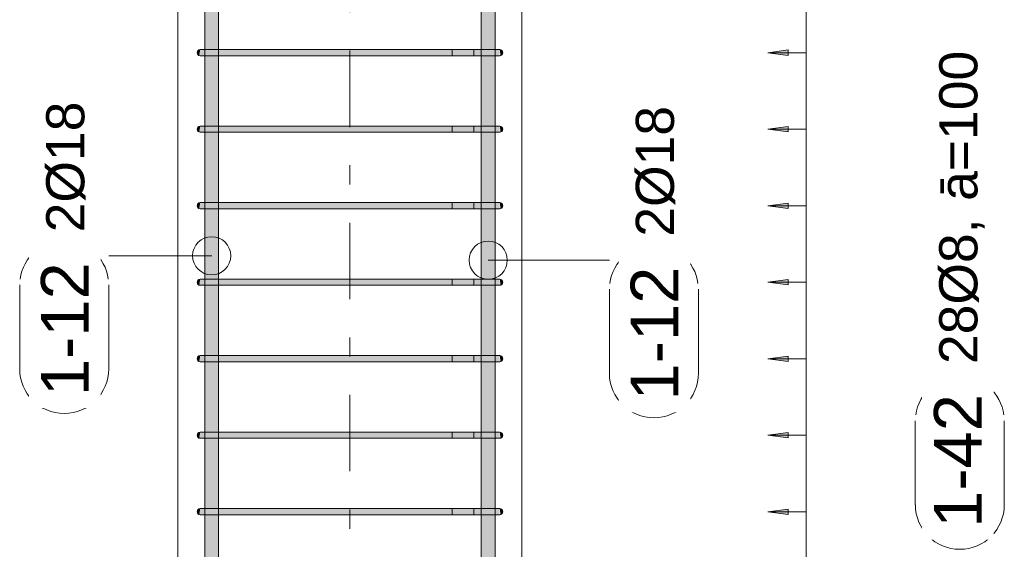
# Model space of a CAD drawing. Header units: millimetres. Extents: x -25607 to 9385, y 1894 to 10168.
# Tile 62 of 181: x -8807 to -7519, y 7171 to 7863. Entities that reach past the tile are written whole.
import ezdxf

# ---------------------------------------------------------------- set-up
doc = ezdxf.new("R2010")
doc.units = ezdxf.units.MM
doc.linetypes.add('Čára osnovy', pattern=[225, 100, -50, 25, -50])
for name, color, linetype, lineweight in [('A-ANNO-DIMS', 211, 'Continuous', 5), ('A-ANNO-DIMS-25', 211, 'Continuous', 5), ('S-COLS', 52, 'Continuous', 9), ('S-GRID', 1, 'Continuous', 5), ('S-RBAR', 171, 'Continuous', 5), ('S-RBAR-IDEN', 171, 'Continuous', 5)]:
    doc.layers.add(name, color=color, linetype=linetype, lineweight=lineweight)
doc.styles.add('Arial', font='arial.ttf', dxfattribs={"height": 50})
doc.styles.add('Arial_1', font='arial.ttf', dxfattribs={"height": 62.5})
doc.dimstyles.new('Výztuž_kusy__řezy__1', dxfattribs={"dimscale": 304.8, "dimtxt": 0.18, "dimasz": 0, "dimexe": 0, "dimexo": 0.0625, "dimgap": 0.082021, "dimtad": 1, "dimdec": 0, "dimzin": 0, "dimdsep": 46, "dimtxsty": 'Arial_1', "dimblk1": 'NONE', "dimblk2": 'NONE', "dimsah": 1, "dimcen": 0.09, "dimazin": 0, "dimtfac": 1, "dimtdec": 4, "dimtix": 1, "dimtmove": 0, "dimatfit": 3, "dimfxl": 0.164042, "dimfxlon": 1, "dimtvp": 1, "dimtfill": 1, "dimtolj": 1, "dimtzin": 0, "dimarcsym": 2})

# ---------------------------------------------------------------- blocks, each defined once
blk = doc.blocks.new('Popisek výztuže - _Typ_ množství_PRAVÝ _řezy_-573729-V4')
at = {"layer": 'S-RBAR-IDEN'}
for p, q in [((-24857.8, 9096.1), (-24967.5, 9096.1)), ((-24967.5, 8979.7), (-24857.8, 8979.7))]:
    blk.add_line(p, q, dxfattribs=at)
for centre, start, end in [((-24967.5, 9037.9), 90, 270), ((-24857.8, 9037.9), 277.6434, 82.3566)]:
    blk.add_arc(centre, 58.2, start, end, dxfattribs=at)
blk = doc.blocks.new('DIMBLOCK309-V4')
at = {"layer": 'A-ANNO-DIMS-25'}
for points in [[(-7828, 7220), (-7801.7, 7216.5), (-7801.7, 7223.5)], [(-7828, 7120), (-7801.7, 7116.5), (-7801.7, 7123.5)]]:
    blk.add_hatch(color=256, dxfattribs=at).paths.add_polyline_path(points)
for p, q in [((-7801.7, 7223.5), (-7828, 7220)), ((-7828, 7220), (-7801.7, 7216.5)), ((-7778, 7220), (-7828, 7220)), ((-7801.7, 7216.5), (-7801.7, 7223.5)), ((-7778, 7120), (-7778, 7220)), ((-7778, 7220), (-7778, 7220)), ((-7801.7, 7123.5), (-7828, 7120)), ((-7828, 7120), (-7801.7, 7116.5)), ((-7778, 7120), (-7828, 7120)), ((-7801.7, 7116.5), (-7801.7, 7123.5)), ((-7778, 7120), (-7778, 7120))]:
    blk.add_line(p, q, dxfattribs=at)
blk = doc.blocks.new('_None')
blk = doc.blocks.new('DIMBLOCK310-V4')
at = {"layer": 'A-ANNO-DIMS-25'}
for points in [[(-7828, 7320), (-7801.7, 7316.5), (-7801.7, 7323.5)], [(-7828, 7220), (-7801.7, 7216.5), (-7801.7, 7223.5)]]:
    blk.add_hatch(color=256, dxfattribs=at).paths.add_polyline_path(points)
for p, q in [((-7801.7, 7323.5), (-7828, 7320)), ((-7828, 7320), (-7801.7, 7316.5)), ((-7778, 7320), (-7828, 7320)), ((-7801.7, 7316.5), (-7801.7, 7323.5)), ((-7778, 7220), (-7778, 7320)), ((-7778, 7320), (-7778, 7320)), ((-7801.7, 7223.5), (-7828, 7220)), ((-7828, 7220), (-7801.7, 7216.5)), ((-7778, 7220), (-7828, 7220)), ((-7801.7, 7216.5), (-7801.7, 7223.5)), ((-7778, 7220), (-7778, 7220))]:
    blk.add_line(p, q, dxfattribs=at)
blk = doc.blocks.new('DIMBLOCK311-V4')
at = {"layer": 'A-ANNO-DIMS-25'}
for points in [[(-7828, 7420), (-7801.7, 7416.5), (-7801.7, 7423.5)], [(-7828, 7320), (-7801.7, 7316.5), (-7801.7, 7323.5)]]:
    blk.add_hatch(color=256, dxfattribs=at).paths.add_polyline_path(points)
for p, q in [((-7801.7, 7423.5), (-7828, 7420)), ((-7801.7, 7416.5), (-7801.7, 7423.5)), ((-7828, 7420), (-7801.7, 7416.5)), ((-7778, 7420), (-7828, 7420)), ((-7778, 7320), (-7778, 7420)), ((-7778, 7420), (-7778, 7420)), ((-7801.7, 7323.5), (-7828, 7320)), ((-7828, 7320), (-7801.7, 7316.5)), ((-7778, 7320), (-7828, 7320)), ((-7801.7, 7316.5), (-7801.7, 7323.5)), ((-7778, 7320), (-7778, 7320))]:
    blk.add_line(p, q, dxfattribs=at)
blk = doc.blocks.new('DIMBLOCK312-V4')
at = {"layer": 'A-ANNO-DIMS-25'}
for points in [[(-7828, 7520), (-7801.7, 7516.5), (-7801.7, 7523.5)], [(-7828, 7420), (-7801.7, 7416.5), (-7801.7, 7423.5)]]:
    blk.add_hatch(color=256, dxfattribs=at).paths.add_polyline_path(points)
for p, q in [((-7801.7, 7523.5), (-7828, 7520)), ((-7828, 7520), (-7801.7, 7516.5)), ((-7778, 7520), (-7828, 7520)), ((-7801.7, 7516.5), (-7801.7, 7523.5)), ((-7778, 7420), (-7778, 7520)), ((-7778, 7520), (-7778, 7520)), ((-7801.7, 7423.5), (-7828, 7420)), ((-7801.7, 7416.5), (-7801.7, 7423.5)), ((-7828, 7420), (-7801.7, 7416.5)), ((-7778, 7420), (-7828, 7420)), ((-7778, 7420), (-7778, 7420))]:
    blk.add_line(p, q, dxfattribs=at)
blk = doc.blocks.new('DIMBLOCK313-V4')
at = {"layer": 'A-ANNO-DIMS-25'}
for points in [[(-7828, 7620), (-7801.7, 7616.5), (-7801.7, 7623.5)], [(-7828, 7520), (-7801.7, 7516.5), (-7801.7, 7523.5)]]:
    blk.add_hatch(color=256, dxfattribs=at).paths.add_polyline_path(points)
for p, q in [((-7801.7, 7623.5), (-7828, 7620)), ((-7828, 7620), (-7801.7, 7616.5)), ((-7778, 7620), (-7828, 7620)), ((-7801.7, 7616.5), (-7801.7, 7623.5)), ((-7778, 7520), (-7778, 7620)), ((-7778, 7620), (-7778, 7620)), ((-7801.7, 7523.5), (-7828, 7520)), ((-7828, 7520), (-7801.7, 7516.5)), ((-7778, 7520), (-7828, 7520)), ((-7801.7, 7516.5), (-7801.7, 7523.5)), ((-7778, 7520), (-7778, 7520))]:
    blk.add_line(p, q, dxfattribs=at)
blk = doc.blocks.new('DIMBLOCK314-V4')
at = {"layer": 'A-ANNO-DIMS-25'}
for points in [[(-7828, 7720), (-7801.7, 7716.5), (-7801.7, 7723.5)], [(-7828, 7620), (-7801.7, 7616.5), (-7801.7, 7623.5)]]:
    blk.add_hatch(color=256, dxfattribs=at).paths.add_polyline_path(points)
for p, q in [((-7801.7, 7723.5), (-7828, 7720)), ((-7828, 7720), (-7801.7, 7716.5)), ((-7778, 7720), (-7828, 7720)), ((-7801.7, 7716.5), (-7801.7, 7723.5)), ((-7778, 7620), (-7778, 7720)), ((-7778, 7720), (-7778, 7720)), ((-7801.7, 7623.5), (-7828, 7620)), ((-7828, 7620), (-7801.7, 7616.5)), ((-7778, 7620), (-7828, 7620)), ((-7801.7, 7616.5), (-7801.7, 7623.5)), ((-7778, 7620), (-7778, 7620))]:
    blk.add_line(p, q, dxfattribs=at)
blk = doc.blocks.new('DIMBLOCK315-V4')
at = {"layer": 'A-ANNO-DIMS-25'}
for points in [[(-7828, 7820), (-7801.7, 7816.5), (-7801.7, 7823.5)], [(-7828, 7720), (-7801.7, 7716.5), (-7801.7, 7723.5)]]:
    blk.add_hatch(color=256, dxfattribs=at).paths.add_polyline_path(points)
for p, q in [((-7801.7, 7823.5), (-7828, 7820)), ((-7801.7, 7816.5), (-7801.7, 7823.5)), ((-7828, 7820), (-7801.7, 7816.5)), ((-7778, 7820), (-7828, 7820)), ((-7778, 7720), (-7778, 7820)), ((-7778, 7820), (-7778, 7820)), ((-7801.7, 7723.5), (-7828, 7720)), ((-7828, 7720), (-7801.7, 7716.5)), ((-7778, 7720), (-7828, 7720)), ((-7801.7, 7716.5), (-7801.7, 7723.5)), ((-7778, 7720), (-7778, 7720))]:
    blk.add_line(p, q, dxfattribs=at)
blk = doc.blocks.new('DIMBLOCK316-V4')
at = {"layer": 'A-ANNO-DIMS-25'}
for points in [[(-7828, 7920), (-7801.7, 7916.5), (-7801.7, 7923.5)], [(-7828, 7820), (-7801.7, 7816.5), (-7801.7, 7823.5)]]:
    blk.add_hatch(color=256, dxfattribs=at).paths.add_polyline_path(points)
for p, q in [((-7801.7, 7923.5), (-7828, 7920)), ((-7801.7, 7916.5), (-7801.7, 7923.5)), ((-7828, 7920), (-7801.7, 7916.5)), ((-7778, 7920), (-7828, 7920)), ((-7778, 7820), (-7778, 7920)), ((-7778, 7920), (-7778, 7920)), ((-7801.7, 7823.5), (-7828, 7820)), ((-7801.7, 7816.5), (-7801.7, 7823.5)), ((-7828, 7820), (-7801.7, 7816.5)), ((-7778, 7820), (-7828, 7820)), ((-7778, 7820), (-7778, 7820))]:
    blk.add_line(p, q, dxfattribs=at)
blk = doc.blocks.new('DIMBLOCK324-V4')
at = {"layer": 'A-ANNO-DIMS-25'}
for points in [[(-7828, 8620), (-7801.7, 8616.5), (-7801.7, 8623.5)], [(-7828, 8520), (-7801.7, 8516.5), (-7801.7, 8523.5)], [(-7828, 8420), (-7801.7, 8416.5), (-7801.7, 8423.5)], [(-7828, 8320), (-7801.7, 8316.5), (-7801.7, 8323.5)], [(-7828, 8220), (-7801.7, 8216.5), (-7801.7, 8223.5)], [(-7828, 8120), (-7801.7, 8116.5), (-7801.7, 8123.5)], [(-7828, 8020), (-7801.7, 8016.5), (-7801.7, 8023.5)], [(-7828, 7920), (-7801.7, 7916.5), (-7801.7, 7923.5)], [(-7828, 7820), (-7801.7, 7816.5), (-7801.7, 7823.5)], [(-7828, 7720), (-7801.7, 7716.5), (-7801.7, 7723.5)], [(-7828, 7620), (-7801.7, 7616.5), (-7801.7, 7623.5)], [(-7828, 7520), (-7801.7, 7516.5), (-7801.7, 7523.5)], [(-7828, 7420), (-7801.7, 7416.5), (-7801.7, 7423.5)], [(-7828, 7320), (-7801.7, 7316.5), (-7801.7, 7323.5)], [(-7828, 7220), (-7801.7, 7216.5), (-7801.7, 7223.5)], [(-7828, 7120), (-7801.7, 7116.5), (-7801.7, 7123.5)], [(-7828, 7020), (-7801.7, 7016.5), (-7801.7, 7023.5)], [(-7828, 6920), (-7801.7, 6916.5), (-7801.7, 6923.5)], [(-7828, 6820), (-7801.7, 6816.5), (-7801.7, 6823.5)], [(-7828, 6720), (-7801.7, 6716.5), (-7801.7, 6723.5)], [(-7828, 6620), (-7801.7, 6616.5), (-7801.7, 6623.5)], [(-7828, 6520), (-7801.7, 6516.5), (-7801.7, 6523.5)], [(-7828, 6420), (-7801.7, 6416.5), (-7801.7, 6423.5)], [(-7828, 6320), (-7801.7, 6316.5), (-7801.7, 6323.5)], [(-7828, 6220), (-7801.7, 6216.5), (-7801.7, 6223.5)], [(-7828, 6120), (-7801.7, 6116.5), (-7801.7, 6123.5)], [(-7828, 6020), (-7801.7, 6016.5), (-7801.7, 6023.5)], [(-7828, 5920), (-7801.7, 5916.5), (-7801.7, 5923.5)]]:
    blk.add_hatch(color=256, dxfattribs=at).paths.add_polyline_path(points)
for p, q in [((-7801.7, 8623.5), (-7828, 8620)), ((-7828, 8620), (-7801.7, 8616.5)), ((-7778, 8620), (-7828, 8620)), ((-7801.7, 8616.5), (-7801.7, 8623.5)), ((-7778, 5920), (-7778, 8620)), ((-7778, 8520), (-7778, 8620)), ((-7778, 8620), (-7778, 8620)), ((-7801.7, 8523.5), (-7828, 8520)), ((-7828, 8520), (-7801.7, 8516.5)), ((-7778, 8520), (-7828, 8520)), ((-7801.7, 8516.5), (-7801.7, 8523.5)), ((-7778, 8420), (-7778, 8520)), ((-7778, 8520), (-7778, 8520)), ((-7801.7, 8423.5), (-7828, 8420)), ((-7828, 8420), (-7801.7, 8416.5)), ((-7778, 8420), (-7828, 8420)), ((-7801.7, 8416.5), (-7801.7, 8423.5)), ((-7778, 8320), (-7778, 8420)), ((-7778, 8420), (-7778, 8420)), ((-7801.7, 8323.5), (-7828, 8320)), ((-7801.7, 8316.5), (-7801.7, 8323.5)), ((-7828, 8320), (-7801.7, 8316.5)), ((-7778, 8320), (-7828, 8320)), ((-7778, 8220), (-7778, 8320)), ((-7778, 8320), (-7778, 8320)), ((-7801.7, 8223.5), (-7828, 8220)), ((-7828, 8220), (-7801.7, 8216.5)), ((-7778, 8220), (-7828, 8220)), ((-7801.7, 8216.5), (-7801.7, 8223.5)), ((-7778, 8120), (-7778, 8220)), ((-7778, 8220), (-7778, 8220)), ((-7801.7, 8123.5), (-7828, 8120)), ((-7828, 8120), (-7801.7, 8116.5)), ((-7778, 8120), (-7828, 8120)), ((-7801.7, 8116.5), (-7801.7, 8123.5)), ((-7778, 8020), (-7778, 8120)), ((-7778, 8120), (-7778, 8120)), ((-7801.7, 8023.5), (-7828, 8020)), ((-7828, 8020), (-7801.7, 8016.5)), ((-7778, 8020), (-7828, 8020)), ((-7801.7, 8016.5), (-7801.7, 8023.5)), ((-7778, 7920), (-7778, 8020)), ((-7778, 8020), (-7778, 8020)), ((-7801.7, 7923.5), (-7828, 7920)), ((-7801.7, 7916.5), (-7801.7, 7923.5)), ((-7828, 7920), (-7801.7, 7916.5)), ((-7778, 7920), (-7828, 7920)), ((-7778, 7820), (-7778, 7920)), ((-7778, 7920), (-7778, 7920)), ((-7801.7, 7823.5), (-7828, 7820)), ((-7801.7, 7816.5), (-7801.7, 7823.5)), ((-7828, 7820), (-7801.7, 7816.5)), ((-7778, 7820), (-7828, 7820)), ((-7778, 7720), (-7778, 7820)), ((-7778, 7820), (-7778, 7820)), ((-7801.7, 7723.5), (-7828, 7720)), ((-7828, 7720), (-7801.7, 7716.5)), ((-7778, 7720), (-7828, 7720)), ((-7801.7, 7716.5), (-7801.7, 7723.5)), ((-7778, 7620), (-7778, 7720)), ((-7778, 7720), (-7778, 7720)), ((-7801.7, 7623.5), (-7828, 7620)), ((-7828, 7620), (-7801.7, 7616.5)), ((-7778, 7620), (-7828, 7620)), ((-7801.7, 7616.5), (-7801.7, 7623.5)), ((-7778, 7520), (-7778, 7620)), ((-7778, 7620), (-7778, 7620)), ((-7801.7, 7523.5), (-7828, 7520)), ((-7828, 7520), (-7801.7, 7516.5)), ((-7778, 7520), (-7828, 7520)), ((-7801.7, 7516.5), (-7801.7, 7523.5)), ((-7778, 7420), (-7778, 7520)), ((-7778, 7520), (-7778, 7520)), ((-7801.7, 7423.5), (-7828, 7420)), ((-7801.7, 7416.5), (-7801.7, 7423.5)), ((-7828, 7420), (-7801.7, 7416.5)), ((-7778, 7420), (-7828, 7420)), ((-7778, 7320), (-7778, 7420)), ((-7778, 7420), (-7778, 7420)), ((-7801.7, 7323.5), (-7828, 7320)), ((-7828, 7320), (-7801.7, 7316.5)), ((-7778, 7320), (-7828, 7320)), ((-7801.7, 7316.5), (-7801.7, 7323.5)), ((-7778, 7220), (-7778, 7320)), ((-7778, 7320), (-7778, 7320)), ((-7801.7, 7223.5), (-7828, 7220)), ((-7828, 7220), (-7801.7, 7216.5)), ((-7778, 7220), (-7828, 7220)), ((-7801.7, 7216.5), (-7801.7, 7223.5)), ((-7778, 7120), (-7778, 7220)), ((-7778, 7220), (-7778, 7220)), ((-7801.7, 7123.5), (-7828, 7120)), ((-7828, 7120), (-7801.7, 7116.5)), ((-7778, 7120), (-7828, 7120)), ((-7801.7, 7116.5), (-7801.7, 7123.5)), ((-7778, 7020), (-7778, 7120)), ((-7778, 7120), (-7778, 7120)), ((-7801.7, 7023.5), (-7828, 7020)), ((-7801.7, 7016.5), (-7801.7, 7023.5)), ((-7828, 7020), (-7801.7, 7016.5)), ((-7778, 7020), (-7828, 7020)), ((-7778, 6920), (-7778, 7020)), ((-7778, 7020), (-7778, 7020)), ((-7801.7, 6923.5), (-7828, 6920)), ((-7828, 6920), (-7801.7, 6916.5)), ((-7778, 6920), (-7828, 6920)), ((-7801.7, 6916.5), (-7801.7, 6923.5)), ((-7778, 6820), (-7778, 6920)), ((-7778, 6920), (-7778, 6920)), ((-7801.7, 6823.5), (-7828, 6820)), ((-7828, 6820), (-7801.7, 6816.5)), ((-7778, 6820), (-7828, 6820)), ((-7801.7, 6816.5), (-7801.7, 6823.5)), ((-7778, 6720), (-7778, 6820)), ((-7778, 6820), (-7778, 6820)), ((-7801.7, 6723.5), (-7828, 6720)), ((-7828, 6720), (-7801.7, 6716.5)), ((-7778, 6720), (-7828, 6720)), ((-7801.7, 6716.5), (-7801.7, 6723.5)), ((-7778, 6620), (-7778, 6720)), ((-7778, 6720), (-7778, 6720)), ((-7801.7, 6623.5), (-7828, 6620)), ((-7801.7, 6616.5), (-7801.7, 6623.5)), ((-7828, 6620), (-7801.7, 6616.5)), ((-7778, 6620), (-7828, 6620)), ((-7778, 6520), (-7778, 6620)), ((-7778, 6620), (-7778, 6620)), ((-7801.7, 6523.5), (-7828, 6520)), ((-7828, 6520), (-7801.7, 6516.5)), ((-7778, 6520), (-7828, 6520)), ((-7801.7, 6516.5), (-7801.7, 6523.5)), ((-7778, 6420), (-7778, 6520)), ((-7778, 6520), (-7778, 6520)), ((-7801.7, 6423.5), (-7828, 6420)), ((-7828, 6420), (-7801.7, 6416.5)), ((-7778, 6420), (-7828, 6420)), ((-7801.7, 6416.5), (-7801.7, 6423.5)), ((-7778, 6320), (-7778, 6420)), ((-7778, 6420), (-7778, 6420)), ((-7801.7, 6323.5), (-7828, 6320)), ((-7828, 6320), (-7801.7, 6316.5)), ((-7778, 6320), (-7828, 6320)), ((-7801.7, 6316.5), (-7801.7, 6323.5)), ((-7778, 6220), (-7778, 6320)), ((-7778, 6320), (-7778, 6320)), ((-7801.7, 6223.5), (-7828, 6220)), ((-7801.7, 6216.5), (-7801.7, 6223.5)), ((-7828, 6220), (-7801.7, 6216.5)), ((-7778, 6220), (-7828, 6220)), ((-7778, 6120), (-7778, 6220)), ((-7778, 6220), (-7778, 6220)), ((-7801.7, 6123.5), (-7828, 6120)), ((-7828, 6120), (-7801.7, 6116.5)), ((-7778, 6120), (-7828, 6120)), ((-7801.7, 6116.5), (-7801.7, 6123.5)), ((-7778, 6020), (-7778, 6120)), ((-7778, 6120), (-7778, 6120)), ((-7801.7, 6023.5), (-7828, 6020)), ((-7828, 6020), (-7801.7, 6016.5)), ((-7778, 6020), (-7828, 6020)), ((-7801.7, 6016.5), (-7801.7, 6023.5)), ((-7778, 5920), (-7778, 6020)), ((-7778, 6020), (-7778, 6020)), ((-7801.7, 5923.5), (-7828, 5920)), ((-7828, 5920), (-7801.7, 5916.5)), ((-7778, 5920), (-7828, 5920)), ((-7801.7, 5916.5), (-7801.7, 5923.5)), ((-7778, 5920), (-7778, 5920))]:
    blk.add_line(p, q, dxfattribs=at)
blk = doc.blocks.new('Popisek výztuže__BEZ NATOČENÍ_ - _Typ_ množství_PRAVÝ _řezy_-573725-V4')
at = {"layer": 'S-RBAR-IDEN'}
for p, q in [((-24183.8, 9621.3), (-24293.5, 9621.3)), ((-24293.5, 9504.8), (-24183.8, 9504.8))]:
    blk.add_line(p, q, dxfattribs=at)
for centre, start, end in [((-24293.5, 9563), 90, 270), ((-24183.8, 9563), 277.6434, 82.3566)]:
    blk.add_arc(centre, 58.2, start, end, dxfattribs=at)

msp = doc.modelspace()

# ---------------------------------------------------------------- hatches: boundary and pattern name
at = {"layer": 'S-RBAR'}
h = msp.add_hatch(color=7, dxfattribs=at)
h.paths.add_polyline_path([(-8555.1, 5870), (-8546.9, 5870), (-8546.9, 5916), (-8564.9, 5916), (-8564.9, 5870), (-8558.7, 5870)])
h.paths.add_polyline_path([(-8558.7, 5924), (-8546.9, 5924), (-8546.9, 6016), (-8564.9, 6016), (-8564.9, 5924), (-8561.9, 5924)])
h.paths.add_polyline_path([(-8564.9, 6024), (-8546.9, 6024), (-8546.9, 6116), (-8564.9, 6116), (-8564.9, 6049.4)])
h.paths.add_polyline_path([(-8558.7, 6124), (-8546.9, 6124), (-8546.9, 6216), (-8564.9, 6216), (-8564.9, 6124), (-8561.9, 6124)])
h.paths.add_polyline_path([(-8564.9, 6224), (-8546.9, 6224), (-8546.9, 6316), (-8564.9, 6316), (-8564.9, 6232.9)])
h.paths.add_polyline_path([(-8564.9, 6324), (-8546.9, 6324), (-8546.9, 6416), (-8564.9, 6416), (-8564.9, 6355.3)])
h.paths.add_polyline_path([(-8546.9, 6424), (-8546.9, 6516), (-8564.9, 6516), (-8564.9, 6424), (-8551, 6424)])
h.paths.add_polyline_path([(-8564.9, 6524), (-8546.9, 6524), (-8546.9, 6616), (-8564.9, 6616), (-8564.9, 6538.8)])
h.paths.add_polyline_path([(-8564.9, 6624), (-8546.9, 6624), (-8546.9, 6716), (-8564.9, 6716), (-8564.9, 6661.2)])
h.paths.add_polyline_path([(-8546.9, 6724), (-8546.9, 6816), (-8564.9, 6816), (-8564.9, 6724), (-8551, 6724)])
h.paths.add_polyline_path([(-8564.9, 6824), (-8546.9, 6824), (-8546.9, 6916), (-8564.9, 6916), (-8564.9, 6844.7)])
h.paths.add_polyline_path([(-8564.9, 6924), (-8546.9, 6924), (-8546.9, 7016), (-8564.9, 7016), (-8564.9, 6967.1)])
h.paths.add_polyline_path([(-8564.9, 7024), (-8546.9, 7024), (-8546.9, 7116), (-8564.9, 7116), (-8564.9, 7028.3)])
h.paths.add_polyline_path([(-8564.9, 7124), (-8546.9, 7124), (-8546.9, 7216), (-8564.9, 7216), (-8564.9, 7150.7)])
h.paths.add_polyline_path([(-8555.1, 7224), (-8546.9, 7224), (-8546.9, 7316), (-8564.9, 7316), (-8564.9, 7224), (-8558.7, 7224)])
h.paths.add_polyline_path([(-8564.9, 7324), (-8546.9, 7324), (-8546.9, 7416), (-8564.9, 7416), (-8564.9, 7334.2)])
h.paths.add_polyline_path([(-8564.9, 7424), (-8546.9, 7424), (-8546.9, 7516), (-8564.9, 7516), (-8564.9, 7456.6)])
h.paths.add_polyline_path([(-8551, 7524), (-8546.9, 7524), (-8546.9, 7616), (-8564.9, 7616), (-8564.9, 7524), (-8554.8, 7524)])
h.paths.add_polyline_path([(-8564.9, 7624), (-8546.9, 7624), (-8546.9, 7716), (-8564.9, 7716), (-8564.9, 7640.1)])
h.paths.add_polyline_path([(-8564.9, 7724), (-8546.9, 7724), (-8546.9, 7816), (-8564.9, 7816), (-8564.9, 7762.5)])
h.paths.add_polyline_path([(-8546.9, 7824), (-8546.9, 7916), (-8564.9, 7916), (-8564.9, 7824), (-8551, 7824)])
h.paths.add_polyline_path([(-8564.9, 7924), (-8546.9, 7924), (-8546.9, 8016), (-8564.9, 8016), (-8564.9, 7946.1)])
h.paths.add_polyline_path([(-8564.9, 8024), (-8546.9, 8024), (-8546.9, 8116), (-8564.9, 8116), (-8564.9, 8068.4)])
h.paths.add_polyline_path([(-8564.9, 8124), (-8546.9, 8124), (-8546.9, 8216), (-8564.9, 8216), (-8564.9, 8129.6)])
h.paths.add_polyline_path([(-8564.9, 8224), (-8546.9, 8224), (-8546.9, 8316), (-8564.9, 8316), (-8564.9, 8252)])
h.paths.add_polyline_path([(-8564.9, 8324), (-8546.9, 8324), (-8546.9, 8416), (-8564.9, 8416), (-8564.9, 8374.3)])
h.paths.add_polyline_path([(-8564.9, 8424), (-8546.9, 8424), (-8546.9, 8516), (-8564.9, 8516), (-8564.9, 8435.5)])
h.paths.add_polyline_path([(-8564.9, 8524), (-8546.9, 8524), (-8546.9, 8616), (-8564.9, 8616), (-8564.9, 8557.9)])
h.paths.add_polyline_path([(-8546.9, 8624), (-8546.9, 8660), (-8564.9, 8660), (-8564.9, 8624), (-8551, 8624)])
h = msp.add_hatch(color=7, dxfattribs=at)
h.paths.add_polyline_path([(-8191.3, 5870), (-8185.1, 5870), (-8185.1, 5916), (-8203.1, 5916), (-8203.1, 5870), (-8195.2, 5870)])
h.paths.add_polyline_path([(-8203.1, 5924), (-8185.1, 5924), (-8185.1, 6016), (-8203.1, 6016), (-8203.1, 5927)])
h.paths.add_polyline_path([(-8188.1, 6024), (-8185.1, 6024), (-8185.1, 6116), (-8203.1, 6116), (-8203.1, 6024), (-8191.3, 6024)])
h.paths.add_polyline_path([(-8185.1, 6124), (-8185.1, 6216), (-8203.1, 6216), (-8203.1, 6124), (-8188.1, 6124)])
h.paths.add_polyline_path([(-8191.3, 6224), (-8185.1, 6224), (-8185.1, 6316), (-8203.1, 6316), (-8203.1, 6224), (-8195.2, 6224)])
h.paths.add_polyline_path([(-8188.1, 6324), (-8185.1, 6324), (-8185.1, 6416), (-8203.1, 6416), (-8203.1, 6324), (-8191.3, 6324)])
h.paths.add_polyline_path([(-8199, 6424), (-8185.1, 6424), (-8185.1, 6516), (-8203.1, 6516), (-8203.1, 6424)])
h.paths.add_polyline_path([(-8188.1, 6524), (-8185.1, 6524), (-8185.1, 6616), (-8203.1, 6616), (-8203.1, 6524), (-8191.3, 6524)])
h.paths.add_polyline_path([(-8188.1, 6624), (-8185.1, 6624), (-8185.1, 6716), (-8203.1, 6716), (-8203.1, 6624), (-8191.3, 6624)])
h.paths.add_polyline_path([(-8203.1, 6724), (-8185.1, 6724), (-8185.1, 6816), (-8203.1, 6816), (-8203.1, 6783.6)])
h.paths.add_polyline_path([(-8188.1, 6824), (-8185.1, 6824), (-8185.1, 6916), (-8203.1, 6916), (-8203.1, 6824), (-8191.3, 6824)])
h.paths.add_polyline_path([(-8188.1, 6924), (-8185.1, 6924), (-8185.1, 7016), (-8203.1, 7016), (-8203.1, 6924), (-8191.3, 6924)])
h.paths.add_polyline_path([(-8188.1, 7024), (-8185.1, 7024), (-8185.1, 7116), (-8203.1, 7116), (-8203.1, 7024), (-8191.3, 7024)])
h.paths.add_polyline_path([(-8188.1, 7124), (-8185.1, 7124), (-8185.1, 7216), (-8203.1, 7216), (-8203.1, 7124), (-8191.3, 7124)])
h.paths.add_polyline_path([(-8203.1, 7224), (-8185.1, 7224), (-8185.1, 7316), (-8203.1, 7316), (-8203.1, 7273)])
h.paths.add_polyline_path([(-8191.3, 7324), (-8185.1, 7324), (-8185.1, 7416), (-8203.1, 7416), (-8203.1, 7324), (-8195.2, 7324)])
h.paths.add_polyline_path([(-8188.1, 7424), (-8185.1, 7424), (-8185.1, 7516), (-8203.1, 7516), (-8203.1, 7424), (-8191.3, 7424)])
h.paths.add_polyline_path([(-8203.1, 7524), (-8185.1, 7524), (-8185.1, 7616), (-8203.1, 7616), (-8203.1, 7579)])
h.paths.add_polyline_path([(-8188.1, 7624), (-8185.1, 7624), (-8185.1, 7716), (-8203.1, 7716), (-8203.1, 7624), (-8191.3, 7624)])
h.paths.add_polyline_path([(-8188.1, 7724), (-8185.1, 7724), (-8185.1, 7816), (-8203.1, 7816), (-8203.1, 7724), (-8191.3, 7724)])
h.paths.add_polyline_path([(-8203.1, 7824), (-8185.1, 7824), (-8185.1, 7916), (-8203.1, 7916), (-8203.1, 7884.9)])
h.paths.add_polyline_path([(-8188.1, 7924), (-8185.1, 7924), (-8185.1, 8016), (-8203.1, 8016), (-8203.1, 7924), (-8191.3, 7924)])
h.paths.add_polyline_path([(-8188.1, 8024), (-8185.1, 8024), (-8185.1, 8116), (-8203.1, 8116), (-8203.1, 8024), (-8191.3, 8024)])
h.paths.add_polyline_path([(-8188.1, 8124), (-8185.1, 8124), (-8185.1, 8216), (-8203.1, 8216), (-8203.1, 8124), (-8191.3, 8124)])
h.paths.add_polyline_path([(-8188.1, 8224), (-8185.1, 8224), (-8185.1, 8316), (-8203.1, 8316), (-8203.1, 8224), (-8191.3, 8224)])
h.paths.add_polyline_path([(-8188.1, 8324), (-8185.1, 8324), (-8185.1, 8416), (-8203.1, 8416), (-8203.1, 8324), (-8191.3, 8324)])
h.paths.add_polyline_path([(-8188.1, 8424), (-8185.1, 8424), (-8185.1, 8516), (-8203.1, 8516), (-8203.1, 8424), (-8191.3, 8424)])
h.paths.add_polyline_path([(-8188.1, 8524), (-8185.1, 8524), (-8185.1, 8616), (-8203.1, 8616), (-8203.1, 8524), (-8191.3, 8524)])
h.paths.add_polyline_path([(-8188.1, 8624), (-8185.1, 8624), (-8185.1, 8660), (-8203.1, 8660), (-8203.1, 8624), (-8191.3, 8624)])
for points in [[(-8572, 7816.1), (-8571, 7824), (-8573, 7823.5), (-8574.5, 7822), (-8575, 7820), (-8574.5, 7818), (-8573, 7816.5)], [(-8561.9, 7816), (-8551, 7816), (-8551, 7824), (-8571, 7824), (-8571, 7816), (-8565.1, 7816)], [(-8454.8, 7816), (-8199, 7816), (-8199, 7824), (-8551, 7824), (-8551, 7816), (-8531.9, 7816)], [(-8182.7, 7816), (-8179, 7816.1), (-8179, 7824), (-8199, 7824), (-8199, 7816), (-8184.7, 7816)], [(-8178, 7816.1), (-8177, 7816.5), (-8175.5, 7818), (-8175, 7820), (-8175.5, 7822), (-8177.5, 7823.7), (-8179, 7824), (-8178.3, 7819)], [(-8572, 7716.1), (-8571, 7724), (-8573, 7723.5), (-8574.5, 7722), (-8575, 7720), (-8574.5, 7718), (-8573, 7716.5)], [(-8570.2, 7716), (-8551, 7716), (-8551, 7724), (-8571, 7724), (-8571, 7716), (-8570.5, 7716)], [(-8454.8, 7716), (-8199, 7716), (-8199, 7724), (-8551, 7724), (-8551, 7716), (-8531.9, 7716)], [(-8180.5, 7716), (-8179, 7716.1), (-8179, 7724), (-8199, 7724), (-8199, 7716), (-8182.7, 7716)], [(-8178, 7716.1), (-8177, 7716.5), (-8175.5, 7718), (-8175, 7720), (-8175.5, 7722), (-8177, 7723.5), (-8179, 7724), (-8178.3, 7719)], [(-8572, 7616.1), (-8571, 7624), (-8573, 7623.5), (-8574.5, 7622), (-8575, 7620), (-8574.5, 7618), (-8573, 7616.5)], [(-8561.9, 7616), (-8551, 7616), (-8551, 7624), (-8571, 7624), (-8571, 7616), (-8565.1, 7616)], [(-8454.8, 7616), (-8199, 7616), (-8199, 7624), (-8551, 7624), (-8551, 7616), (-8531.9, 7616)], [(-8182.7, 7616), (-8179, 7616.1), (-8179, 7624), (-8199, 7624), (-8199, 7616), (-8184.7, 7616)], [(-8178, 7616.1), (-8177, 7616.5), (-8175.5, 7618), (-8175, 7620), (-8175.5, 7622), (-8177, 7623.5), (-8179, 7624), (-8178.3, 7619)], [(-8572, 7516.1), (-8571, 7524), (-8573, 7523.5), (-8574.5, 7522), (-8575, 7520), (-8574.5, 7518), (-8573, 7516.5)], [(-8561.9, 7516), (-8551, 7516), (-8551, 7524), (-8571, 7524), (-8571, 7516), (-8565.1, 7516)], [(-8454.8, 7516), (-8199, 7516), (-8199, 7524), (-8551, 7524), (-8551, 7516), (-8531.9, 7516)], [(-8182.7, 7516), (-8179, 7516.1), (-8179, 7524), (-8199, 7524), (-8199, 7516), (-8184.7, 7516)], [(-8178, 7516.1), (-8177, 7516.5), (-8175.5, 7518), (-8175, 7520), (-8175.5, 7522), (-8177, 7523.5), (-8179, 7524), (-8178.2, 7517.8)], [(-8572, 7416.1), (-8571, 7424), (-8573, 7423.5), (-8574.5, 7422), (-8575, 7420), (-8574.5, 7418), (-8573, 7416.5)], [(-8570.2, 7416), (-8551, 7416), (-8551, 7424), (-8571, 7424), (-8571, 7416), (-8570.5, 7416)], [(-8454.8, 7416), (-8199, 7416), (-8199, 7424), (-8551, 7424), (-8551, 7416), (-8531.9, 7416)], [(-8180.5, 7416), (-8179, 7416.1), (-8179, 7424), (-8199, 7424), (-8199, 7416), (-8182.7, 7416)], [(-8178, 7416.1), (-8177, 7416.5), (-8175.5, 7418), (-8175, 7420), (-8175.5, 7422), (-8177, 7423.5), (-8179, 7424), (-8178.3, 7419)], [(-8572, 7316.1), (-8571, 7324), (-8573, 7323.5), (-8574.5, 7322), (-8575, 7320), (-8574.5, 7318), (-8573, 7316.5)], [(-8561.9, 7316), (-8551, 7316), (-8551, 7324), (-8571, 7324), (-8571, 7316), (-8565.1, 7316)], [(-8454.8, 7316), (-8199, 7316), (-8199, 7324), (-8551, 7324), (-8551, 7316), (-8531.9, 7316)], [(-8182.7, 7316), (-8179, 7316.1), (-8179, 7324), (-8199, 7324), (-8199, 7316), (-8184.7, 7316)], [(-8178, 7316.1), (-8177, 7316.5), (-8175.5, 7318), (-8175, 7320), (-8175.5, 7322), (-8177, 7323.5), (-8179, 7324), (-8178.3, 7319)], [(-8572, 7216.1), (-8571, 7224), (-8573, 7223.5), (-8574.5, 7222), (-8575, 7220), (-8574.5, 7218), (-8573, 7216.5)], [(-8570.2, 7216), (-8551, 7216), (-8551, 7224), (-8571, 7224), (-8571, 7216), (-8570.5, 7216)], [(-8454.8, 7216), (-8199, 7216), (-8199, 7224), (-8551, 7224), (-8551, 7216), (-8531.9, 7216)], [(-8180.5, 7216), (-8179, 7216.1), (-8179, 7224), (-8199, 7224), (-8199, 7216), (-8182.7, 7216)], [(-8178, 7216.1), (-8177, 7216.5), (-8175.5, 7218), (-8175, 7220), (-8175.5, 7222), (-8177, 7223.5), (-8179, 7224), (-8178.3, 7219)]]:
    msp.add_hatch(color=7, dxfattribs=at).paths.add_polyline_path(points)

# ---------------------------------------------------------------- linework, layer by layer
at = {"layer": 'S-COLS'}
for p, q in [((-8600, 8670), (-8600, 6370)), ((-8600, 6370), (-8600, 8670)), ((-8150, 8670), (-8150, 6370)), ((-8150, 8670), (-8150, 6370))]:
    msp.add_line(p, q, dxfattribs=at)
at = {"layer": 'S-GRID', "linetype": 'Čára osnovy', "lineweight": 9}
msp.add_line((-8375, 4797.8), (-8375, 9992.7), dxfattribs=at)
at = {"layer": 'S-RBAR'}
for p, q in [((-8564.9, 5870), (-8564.9, 8660)), ((-8564.9, 5870), (-8564.9, 8660)), ((-8546.9, 5870), (-8546.9, 8660)), ((-8546.9, 5870), (-8546.9, 8660)), ((-8203.1, 5870), (-8203.1, 8660)), ((-8203.1, 5870), (-8203.1, 8660)), ((-8185.1, 5870), (-8185.1, 8660)), ((-8185.1, 5870), (-8185.1, 8660)), ((-8551, 7824), (-8571, 7824)), ((-8551, 7824), (-8571, 7824)), ((-8199, 7824), (-8551, 7824)), ((-8551, 7824), (-8199, 7824)), ((-8213.1, 7824), (-8241.4, 7824)), ((-8241.4, 7824), (-8241.4, 7816)), ((-8213.1, 7824), (-8184.9, 7824)), ((-8213.1, 7816), (-8213.1, 7824)), ((-8179, 7824), (-8213.1, 7824)), ((-8179, 7824), (-8199, 7824)), ((-8179, 7824), (-8199, 7824)), ((-8179, 7824), (-8184.9, 7824)), ((-8551, 7816), (-8571, 7816)), ((-8551, 7816), (-8571, 7816)), ((-8199, 7816), (-8551, 7816)), ((-8551, 7816), (-8199, 7816)), ((-8213.1, 7816), (-8241.4, 7816)), ((-8213.1, 7816), (-8184.9, 7816)), ((-8179, 7816), (-8213.1, 7816)), ((-8184.9, 7816), (-8199, 7816)), ((-8179, 7816), (-8199, 7816)), ((-8179.7, 7816), (-8184.9, 7816)), ((-8179.7, 7816), (-8184.9, 7816)), ((-8551, 7724), (-8571, 7724)), ((-8551, 7724), (-8571, 7724)), ((-8199, 7724), (-8551, 7724)), ((-8551, 7724), (-8199, 7724)), ((-8213.1, 7724), (-8241.4, 7724)), ((-8241.4, 7724), (-8241.4, 7716)), ((-8213.1, 7724), (-8184.9, 7724)), ((-8213.1, 7716), (-8213.1, 7724)), ((-8179, 7724), (-8213.1, 7724)), ((-8179, 7724), (-8199, 7724)), ((-8179, 7724), (-8199, 7724)), ((-8179, 7724), (-8184.9, 7724)), ((-8551, 7716), (-8571, 7716)), ((-8551, 7716), (-8571, 7716)), ((-8199, 7716), (-8551, 7716)), ((-8551, 7716), (-8199, 7716)), ((-8213.1, 7716), (-8241.4, 7716)), ((-8213.1, 7716), (-8184.9, 7716)), ((-8179, 7716), (-8213.1, 7716)), ((-8184.9, 7716), (-8199, 7716)), ((-8179, 7716), (-8199, 7716)), ((-8179.7, 7716), (-8184.9, 7716)), ((-8179.7, 7716), (-8184.9, 7716)), ((-8551, 7624), (-8571, 7624)), ((-8551, 7624), (-8571, 7624)), ((-8551, 7616), (-8571, 7616)), ((-8551, 7616), (-8571, 7616)), ((-8199, 7624), (-8551, 7624)), ((-8551, 7624), (-8199, 7624)), ((-8199, 7616), (-8551, 7616)), ((-8551, 7616), (-8199, 7616)), ((-8213.1, 7624), (-8241.4, 7624)), ((-8241.4, 7624), (-8241.4, 7616)), ((-8213.1, 7616), (-8241.4, 7616)), ((-8213.1, 7624), (-8184.9, 7624)), ((-8213.1, 7616), (-8213.1, 7624)), ((-8179, 7624), (-8213.1, 7624)), ((-8213.1, 7616), (-8184.9, 7616)), ((-8179, 7616), (-8213.1, 7616)), ((-8179, 7624), (-8199, 7624)), ((-8179, 7624), (-8199, 7624)), ((-8184.9, 7616), (-8199, 7616)), ((-8179, 7616), (-8199, 7616)), ((-8179, 7624), (-8184.9, 7624)), ((-8179.7, 7616), (-8184.9, 7616)), ((-8179.7, 7616), (-8184.9, 7616)), ((-8551, 7524), (-8571, 7524)), ((-8551, 7524), (-8571, 7524)), ((-8199, 7524), (-8551, 7524)), ((-8551, 7524), (-8199, 7524)), ((-8213.1, 7524), (-8241.4, 7524)), ((-8241.4, 7524), (-8241.4, 7516)), ((-8213.1, 7524), (-8184.9, 7524)), ((-8213.1, 7516), (-8213.1, 7524)), ((-8179, 7524), (-8213.1, 7524)), ((-8179, 7524), (-8199, 7524)), ((-8179, 7524), (-8199, 7524)), ((-8179, 7524), (-8184.9, 7524)), ((-8551, 7516), (-8571, 7516)), ((-8551, 7516), (-8571, 7516)), ((-8199, 7516), (-8551, 7516)), ((-8551, 7516), (-8199, 7516)), ((-8213.1, 7516), (-8241.4, 7516)), ((-8213.1, 7516), (-8184.9, 7516)), ((-8179, 7516), (-8213.1, 7516)), ((-8184.9, 7516), (-8199, 7516)), ((-8179, 7516), (-8199, 7516)), ((-8179.7, 7516), (-8184.9, 7516)), ((-8179.7, 7516), (-8184.9, 7516)), ((-8551, 7424), (-8571, 7424)), ((-8551, 7424), (-8571, 7424)), ((-8199, 7424), (-8551, 7424)), ((-8551, 7424), (-8199, 7424)), ((-8213.1, 7424), (-8241.4, 7424)), ((-8241.4, 7424), (-8241.4, 7416)), ((-8213.1, 7424), (-8184.9, 7424)), ((-8213.1, 7416), (-8213.1, 7424)), ((-8179, 7424), (-8213.1, 7424)), ((-8179, 7424), (-8199, 7424)), ((-8179, 7424), (-8199, 7424)), ((-8179, 7424), (-8184.9, 7424)), ((-8551, 7416), (-8571, 7416)), ((-8551, 7416), (-8571, 7416)), ((-8199, 7416), (-8551, 7416)), ((-8551, 7416), (-8199, 7416)), ((-8213.1, 7416), (-8241.4, 7416)), ((-8213.1, 7416), (-8184.9, 7416)), ((-8179, 7416), (-8213.1, 7416)), ((-8184.9, 7416), (-8199, 7416)), ((-8179, 7416), (-8199, 7416)), ((-8179.7, 7416), (-8184.9, 7416)), ((-8179.7, 7416), (-8184.9, 7416)), ((-8551, 7324), (-8571, 7324)), ((-8551, 7324), (-8571, 7324)), ((-8199, 7324), (-8551, 7324)), ((-8551, 7324), (-8199, 7324)), ((-8213.1, 7324), (-8241.4, 7324)), ((-8241.4, 7324), (-8241.4, 7316)), ((-8213.1, 7324), (-8184.9, 7324)), ((-8213.1, 7316), (-8213.1, 7324)), ((-8179, 7324), (-8213.1, 7324)), ((-8179, 7324), (-8199, 7324)), ((-8179, 7324), (-8199, 7324)), ((-8179, 7324), (-8184.9, 7324)), ((-8551, 7316), (-8571, 7316)), ((-8551, 7316), (-8571, 7316)), ((-8199, 7316), (-8551, 7316)), ((-8551, 7316), (-8199, 7316)), ((-8213.1, 7316), (-8241.4, 7316)), ((-8213.1, 7316), (-8184.9, 7316)), ((-8179, 7316), (-8213.1, 7316)), ((-8184.9, 7316), (-8199, 7316)), ((-8179, 7316), (-8199, 7316)), ((-8179.7, 7316), (-8184.9, 7316)), ((-8179.7, 7316), (-8184.9, 7316)), ((-8551, 7224), (-8571, 7224)), ((-8551, 7224), (-8571, 7224)), ((-8551, 7216), (-8571, 7216)), ((-8551, 7216), (-8571, 7216)), ((-8199, 7224), (-8551, 7224)), ((-8551, 7224), (-8199, 7224)), ((-8199, 7216), (-8551, 7216)), ((-8551, 7216), (-8199, 7216)), ((-8213.1, 7224), (-8241.4, 7224)), ((-8241.4, 7224), (-8241.4, 7216)), ((-8213.1, 7216), (-8241.4, 7216)), ((-8213.1, 7224), (-8184.9, 7224)), ((-8213.1, 7216), (-8213.1, 7224)), ((-8179, 7224), (-8213.1, 7224)), ((-8213.1, 7216), (-8184.9, 7216)), ((-8179, 7216), (-8213.1, 7216)), ((-8179, 7224), (-8199, 7224)), ((-8179, 7224), (-8199, 7224)), ((-8184.9, 7216), (-8199, 7216)), ((-8179, 7216), (-8199, 7216)), ((-8179, 7224), (-8184.9, 7224)), ((-8179.7, 7216), (-8184.9, 7216)), ((-8179.7, 7216), (-8184.9, 7216))]:
    msp.add_line(p, q, dxfattribs=at)
for centre, start, end in [((-8571, 7820), 90, 270), ((-8571, 7820), 90, 270), ((-8179, 7820), 270, 90), ((-8179, 7820), 270, 90), ((-8179, 7820), 270, 90), ((-8571, 7720), 90, 270), ((-8571, 7720), 90, 270), ((-8179, 7720), 270, 90), ((-8179, 7720), 270, 90), ((-8179, 7720), 270, 90), ((-8571, 7620), 90, 270), ((-8571, 7620), 90, 270), ((-8179, 7620), 270, 90), ((-8179, 7620), 270, 90), ((-8179, 7620), 270, 90), ((-8571, 7520), 90, 270), ((-8571, 7520), 90, 270), ((-8179, 7520), 270, 90), ((-8179, 7520), 270, 90), ((-8179, 7520), 270, 90), ((-8571, 7420), 90, 270), ((-8571, 7420), 90, 270), ((-8179, 7420), 270, 90), ((-8179, 7420), 270, 90), ((-8179, 7420), 270, 90), ((-8571, 7320), 90, 270), ((-8571, 7320), 90, 270), ((-8179, 7320), 270, 90), ((-8179, 7320), 270, 90), ((-8179, 7320), 270, 90), ((-8571, 7220), 90, 270), ((-8571, 7220), 90, 270), ((-8179, 7220), 270, 90), ((-8179, 7220), 270, 90), ((-8179, 7220), 270, 90)]:
    msp.add_arc(centre, 4, start, end, dxfattribs=at)
at = {"layer": 'S-RBAR-IDEN'}
for p, q in [((-8555.9, 7554.5), (-8690.7, 7554.5)), ((-8194.1, 7548.8), (-8035.6, 7548.8))]:
    msp.add_line(p, q, dxfattribs=at)
for centre in [(-8555.9, 7554.5), (-8194.1, 7548.8)]:
    msp.add_circle(centre, 25, dxfattribs=at)

# ---------------------------------------------------------------- block references
at = {"layer": 'S-RBAR-IDEN', "rotation": 89.99999999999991}
for name, p in [('Popisek výztuže - _Typ_ množství_PRAVÝ _řezy_-573729-V4', (289, 32374.2)), ('Popisek výztuže - _Typ_ množství_PRAVÝ _řezy_-573729-V4', (1060.6, 32368.5)), ('Popisek výztuže__BEZ NATOČENÍ_ - _Typ_ množství_PRAVÝ _řezy_-573725-V4', (1986, 31522.6))]:
    msp.add_blockref(name, p, dxfattribs=at)

# ---------------------------------------------------------------- texts
at = {"layer": 'S-RBAR-IDEN', "char_height": 50, "attachment_point": 1, "rotation": 90, "style": 'Arial', "bg_fill": 3, "box_fill_scale": 1.25, "bg_fill_color": 256, "bg_fill_true_color": 13158600, "bg_fill_transparency": 0}
for s, insert, width in [('ā=100', (-7604, 7626.3), 242.51), ('2Ø18', (-8772.5, 7585.2), 210.443), ('2Ø18', (-8001, 7579.5), 210.443), ('28Ø8, ', (-7604, 7413), 258.544)]:
    msp.add_mtext(s, dxfattribs=dict(at, insert=insert, width=width))

# ---------------------------------------------------------------- dimensions: what is measured, and where the dimension line sits
at = {"layer": 'A-ANNO-DIMS'}
for base, p1, p2, text, override, picture, middle in [((-7778, 8620), (-7828, 5920), (-7828, 8620), '100 2700', {"dimpost": '<>', "dimblk1": 'None', "dimblk2": 'None', "dimsah": 1, "dimfxl": 2700}, 'DIMBLOCK324-V4', (-7834.9, 7270)), ((-7778, 7920), (-7828, 7820), (-7828, 7920), ' ', {"dimpost": '<>', "dimfxl": 100}, 'DIMBLOCK316-V4', (-7778, 7870)), ((-7778, 7820), (-7828, 7720), (-7828, 7820), ' ', {"dimpost": '<>', "dimfxl": 100}, 'DIMBLOCK315-V4', (-7778, 7770)), ((-7778, 7720), (-7828, 7620), (-7828, 7720), ' ', {"dimpost": '<>', "dimfxl": 100}, 'DIMBLOCK314-V4', (-7778, 7670)), ((-7778, 7620), (-7828, 7520), (-7828, 7620), ' ', {"dimpost": '<>', "dimfxl": 100}, 'DIMBLOCK313-V4', (-7778, 7570)), ((-7778, 7520), (-7828, 7420), (-7828, 7520), ' ', {"dimpost": '<>', "dimfxl": 100}, 'DIMBLOCK312-V4', (-7778, 7470)), ((-7778, 7420), (-7828, 7320), (-7828, 7420), ' ', {"dimpost": '<>', "dimfxl": 100}, 'DIMBLOCK311-V4', (-7778, 7370)), ((-7778, 7320), (-7828, 7220), (-7828, 7320), ' ', {"dimpost": '<>', "dimfxl": 100}, 'DIMBLOCK310-V4', (-7778, 7270)), ((-7778, 7220), (-7828, 7120), (-7828, 7220), ' ', {"dimpost": '<>', "dimfxl": 100}, 'DIMBLOCK309-V4', (-7778, 7170))]:
    dim = msp.add_linear_dim(base=base, p1=p1, p2=p2, angle=90, text=text, dimstyle='Výztuž_kusy__řezy__1', override=override, dxfattribs=at)
    dim.commit()
    dim.dimension.update_dxf_attribs({"geometry": picture, "text_midpoint": middle})

# ---------------------------------------------------------------- next in the draw order: texts
at = {"layer": 'S-RBAR-IDEN', "char_height": 62.5, "width": 210.443, "attachment_point": 1, "rotation": 90, "style": 'Arial_1', "bg_fill": 3, "box_fill_scale": 1.25, "bg_fill_color": 256, "bg_fill_true_color": 13158600, "bg_fill_transparency": 0}
for s, insert in [('1-12', (-8779.3, 7371.2)), ('1-12', (-8007.7, 7365.5)), ('1-42', (-7610.8, 7199))]:
    msp.add_mtext(s, dxfattribs=dict(at, insert=insert))

doc.saveas('drawing.dxf')
